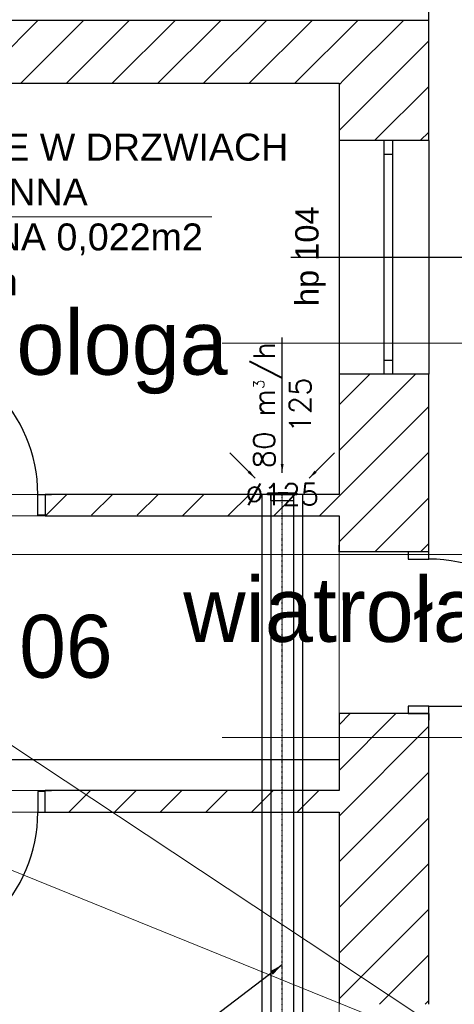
# Model space of a CAD drawing. Header units: millimetres. Extents: x -40063 to 512011, y 350190 to 687060.
# Tile 198 of 256: x 176163 to 178585, y 607027 to 612511. Entities that reach past the tile are written whole.
import ezdxf

# ---------------------------------------------------------------- set-up
doc = ezdxf.new("R2010")
doc.units = ezdxf.units.MM
doc.linetypes.add('DASHDOT', pattern=[1, 0.5, -0.25, 0, -0.25])
doc.linetypes.add('DASHED', pattern=[0.75, 0.5, -0.25])
doc.layers.get('0').update_dxf_attribs({"color": 8})
for name, color, linetype in [('2D - Ogólne', 8, 'Continuous'), ('Elementy Modelu - Strefy', 8, 'Continuous'), ('FLUID-W1', 7, 'Continuous'), ('FLUID-W1-120-ARRGR', 7, 'Continuous'), ('FLUID-W1-120-DIM', 7, 'Continuous'), ('FLUID-W1-120-INF', 7, 'Continuous'), ('FLUID-W1-INS', 7, 'Continuous'), ('FLUID-W1-SYM', 7, 'Continuous'), ('J_opis pomieszczeń', 8, 'Continuous'), ('Konstrukcja - Ściany zew', 8, 'Continuous'), ('X_ref', 8, 'Continuous')]:
    doc.layers.add(name, color=color, linetype=linetype)
doc.layers.add('_IS_WM_OPIS', color=7, linetype='Continuous', lineweight=9)
doc.layers.add('FLUID-BILANSE', color=150, linetype='Continuous', lineweight=18)
doc.styles.add('ARIAL', font='Arial', dxfattribs={"height": 1})
doc.styles.add('FDBES', font='simplex.shx')
doc.styles.add('GENERATED_STYLE_1', font='arial.ttf')
doc.styles.add('GENERATED_STYLE_2', font='txt')
doc.dimstyles.new('FDBES', dxfattribs={"dimscale": 50, "dimtxt": 4, "dimasz": 2.5, "dimexe": 0.8, "dimexo": 2, "dimgap": 1, "dimtad": 1, "dimdsep": 46, "dimtxsty": 'FDBES', "dimcen": 2.5, "dimclrd": 4, "dimclre": 5, "dimadec": 0, "dimazin": 0, "dimtfac": 1, "dimtmove": 0, "dimatfit": 3, "dimfxl": 1, "dimarcsym": 0})

# ---------------------------------------------------------------- blocks, each defined once
blk = doc.blocks.new('*U14609')
at = {"color": 0, "linetype": 'ByBlock', "lineweight": -2}
for p, q in [((-79.4, 0), (-81, 0)), ((-81, 0, 7), (-81, 0, 0)), ((-81, 0, 7), (81, 0, 7)), ((79.4, 0), (-79.4, 0)), ((-62.5, 0, 0), (-62.5, 0, -35)), ((62.5, 0, -35), (-62.5, 0, -35)), ((62.5, 0, -35), (62.5, 0, 0)), ((81, 0), (79.4, 0)), ((81, 0, 0), (81, 0, 7))]:
    blk.add_line(p, q, dxfattribs=at)
at = {"color": 0, "linetype": 'ByBlock', "lineweight": -2, "extrusion": (0, -1, 0)}
blk.add_ellipse((0, 0, 7), major_axis=(-57.5, 0), ratio=0.052174, start_param=3.141593, end_param=4.712389, dxfattribs=at)
at = {"color": 0, "linetype": 'ByBlock', "lineweight": -2}
blk.add_open_spline([(0, 0, 10), (-0.9, 0, 10), (-2.6, 0, 10), (-5.2, 0, 10), (-7.7, 0, 10), (-10.3, 0, 10), (-12.8, 0, 9.9), (-15.3, 0, 9.9), (-17.8, 0, 9.9), (-20.2, 0, 9.8), (-22.6, 0, 9.8), (-24.9, 0, 9.7), (-27.2, 0, 9.6), (-29.5, 0, 9.6), (-31.7, 0, 9.5), (-33.8, 0, 9.4), (-35.8, 0, 9.3), (-37.8, 0, 9.3), (-39.7, 0, 9.2), (-41.5, 0, 9.1), (-43.3, 0, 9), (-44.9, 0, 8.9), (-46.5, 0, 8.8), (-48, 0, 8.7), (-49.3, 0, 8.5), (-50.6, 0, 8.4), (-51.8, 0, 8.3), (-52.8, 0, 8.2), (-53.8, 0, 8.1), (-54.7, 0, 7.9), (-55.4, 0, 7.8), (-56, 0, 7.7), (-56.5, 0, 7.5), (-57, 0, 7.4), (-57.2, 0, 7.3), (-57.4, 0, 7.2), (-57.5, 0, 7), (-57.5, 0, 7)], degree=3, knots=[0, 0, 0, 0, 2.58008, 5.154317, 7.718812, 10.266754, 12.795212, 15.297385, 17.769374, 20.205317, 22.600366, 24.950635, 27.250286, 29.496385, 31.682118, 33.804615, 35.858949, 37.842299, 39.748761, 41.575437, 43.319495, 44.976053, 46.543149, 48.017086, 49.394878, 50.673607, 51.850651, 52.925102, 53.894136, 54.75511, 55.508408, 56.152697, 56.686802, 57.111427, 57.429949, 57.649302, 57.795868, 57.795868, 57.795868, 57.795868], dxfattribs=at)
blk = doc.blocks.new('*U14718')
at = {"color": 1, "linetype": 'Continuous', "lineweight": -2}
for p, q in [((-2620, 62.5), (-2620, 0)), ((2620, 0), (2620, 62.5)), ((-2620, 0), (-2620, -62.5)), ((2620, -62.5), (2620, 0))]:
    blk.add_line(p, q, dxfattribs=at)
at = {"color": 0, "linetype": 'ByBlock', "lineweight": -2}
for p, q in [((2620, 62.5), (-2620, 62.5)), ((2620, -62.5), (-2620, -62.5))]:
    blk.add_line(p, q, dxfattribs=at)
at = {"layer": 'FLUID-W1-INS', "color": 1, "linetype": 'DASHED', "lineweight": -3}
for p, q in [((2620, 112.5), (-2607.6, 112.5)), ((2620, 62.5), (2620, 112.5)), ((-2620, 100), (-2620, 62.5)), ((-2620, -62.5), (-2620, -112.5)), ((2620, -112.5), (2620, -62.5)), ((2620, -112.5), (-2620, -112.5))]:
    blk.add_line(p, q, dxfattribs=at)
at = {"layer": 'FLUID-W1-SYM', "color": 1, "linetype": 'DASHDOT', "lineweight": -3}
blk.add_line((-2620, 0), (2620, 0), dxfattribs=at)
blk = doc.blocks.new('fdgdfg')
at = {"layer": '2D - Ogólne', "linetype": 'Continuous'}
blk.add_line((-165240.3, 456119.9), (-165240.3, 467381.4), dxfattribs=at)
at = {"layer": 'Elementy Modelu - Strefy', "linetype": 'Continuous', "lineweight": 0}
for p, q in [((-165740.3, 455769.9), (-170640.3, 455769.9)), ((-165740.3, 453479.9), (-165740.3, 455769.9)), ((-170640.3, 453479.9), (-165740.3, 453479.9)), ((-168400.3, 453359.9), (-165740.3, 453359.9)), ((-165740.3, 453359.9), (-165740.3, 451829.9)), ((-165740.3, 451829.9), (-168400.3, 451829.9)), ((-165740.3, 451709.9), (-170640.3, 451709.9)), ((-165740.3, 447739.9), (-165740.3, 451709.9))]:
    blk.add_line(p, q, dxfattribs=at)
at = {"layer": 'Konstrukcja - Ściany zew', "linetype": 'Continuous'}
for p, q in [((-165240.3, 456119.9), (-169310.3, 456119.9)), ((-167767.9, 455769.9), (-167417.9, 456119.9)), ((-167513.3, 455769.9), (-167163.3, 456119.9)), ((-167258.8, 455769.9), (-166908.8, 456119.9)), ((-167004.2, 455769.9), (-166654.2, 456119.9)), ((-166749.7, 455769.9), (-166399.7, 456119.9)), ((-166495.1, 455769.9), (-166145.1, 456119.9)), ((-166240.6, 455769.9), (-165890.6, 456119.9)), ((-165986, 455769.9), (-165636, 456119.9)), ((-165710.9, 455790.4), (-165381.4, 456119.9)), ((-165240.3, 455449.9), (-165240.3, 456119.9)), ((-165740.3, 455506.5), (-165240.3, 456006.5)), ((-169310.3, 455769.9), (-165740.3, 455769.9)), ((-165740.3, 455761.1), (-165710.9, 455790.4)), ((-165740.3, 455769.9), (-165740.3, 455449.9)), ((-165542.3, 455449.9), (-165240.3, 455751.9)), ((-165287.8, 455449.9), (-165240.3, 455497.4)), ((-165490.3, 455449.9), (-165740.3, 455449.9)), ((-165740.3, 455449.9), (-165740.3, 454149.9)), ((-165440.3, 455449.9), (-165490.3, 455449.9)), ((-165490.3, 455449.9), (-165490.3, 455374.9)), ((-165440.3, 455449.9), (-165490.3, 455449.9)), ((-165240.3, 455449.9), (-165440.3, 455449.9)), ((-165440.3, 455374.9), (-165440.3, 455449.9)), ((-165240.3, 455449.9), (-165240.3, 454149.9)), ((-165490.3, 455374.9), (-165440.3, 455374.9)), ((-165490.3, 455374.9), (-165490.3, 454224.9)), ((-165440.3, 454224.9), (-165440.3, 455374.9)), ((-164600.4, 454799.9), (-166008.5, 454799.9)), ((-165440.3, 454224.9), (-165490.3, 454224.9)), ((-165490.3, 454224.9), (-165490.3, 454149.9)), ((-165440.3, 454149.9), (-165440.3, 454224.9)), ((-165740.3, 453979.2), (-165569.5, 454149.9)), ((-165740.3, 453724.6), (-165315, 454149.9)), ((-165490.3, 454149.9), (-165740.3, 454149.9)), ((-165740.3, 454149.9), (-165740.3, 453479.9)), ((-165440.3, 454149.9), (-165490.3, 454149.9)), ((-165440.3, 454149.9), (-165490.3, 454149.9)), ((-165240.3, 454149.9), (-165440.3, 454149.9)), ((-165240.3, 453159.9), (-165240.3, 454149.9)), ((-165740.3, 453470), (-165240.3, 453970)), ((-165740.3, 453215.5), (-165240.3, 453715.5)), ((-167418.6, 453364.9), (-167418.6, 453479.9)), ((-167418.6, 453479.9), (-167378.6, 453479.9)), ((-167378.6, 453479.9), (-167341.6, 453479.9)), ((-167378.6, 453479.9), (-167378.6, 453364.9)), ((-165740.3, 453479.9), (-167378.6, 453479.9)), ((-167378.6, 453479.9), (-167378.6, 453364.9)), ((-167378.6, 453479.9), (-167378.6, 453364.9)), ((-167378.6, 453479.9), (-167341.6, 453479.9)), ((-167372.8, 453364.9), (-167257.8, 453479.9)), ((-167119, 453364.1), (-167003.2, 453479.9)), ((-166865.2, 453363.3), (-166748.6, 453479.9)), ((-166611.4, 453362.5), (-166494.1, 453479.9)), ((-166357.6, 453361.8), (-166239.5, 453479.9)), ((-166103.9, 453361), (-165985, 453479.9)), ((-165850.1, 453360.2), (-165740.3, 453470)), ((-165541.3, 453159.9), (-165240.3, 453460.9)), ((-167378.6, 453364.9), (-167418.6, 453364.9)), ((-167378.6, 453364.9), (-167378.6, 453359.9)), ((-167378.6, 453364.9), (-167378.6, 453359.9)), ((-167378.6, 453359.9), (-167341.6, 453359.9)), ((-167378.6, 453359.9), (-165740.3, 453359.9)), ((-167378.6, 453359.9), (-167341.6, 453359.9)), ((-165740.3, 453359.9), (-165740.3, 453159.9)), ((-165740.3, 453159.9), (-165740.3, 453196.9)), ((-165740.3, 453159.9), (-165740.3, 453196.9)), ((-165286.7, 453159.9), (-165240.3, 453206.4)), ((-165240.3, 453159.9), (-165240.3, 453196.9)), ((-165240.3, 453159.9), (-165240.3, 453196.9)), ((-165355.3, 453159.9), (-165740.3, 453159.9)), ((-165355.3, 453159.9), (-165740.3, 453159.9)), ((-165240.3, 453159.9), (-165355.3, 453159.9)), ((-165355.3, 453159.9), (-165355.3, 453119.9)), ((-165240.3, 453159.9), (-165355.3, 453159.9)), ((-165240.3, 453159.9), (-165355.3, 453159.9)), ((-165240.3, 453119.9), (-165240.3, 453159.9)), ((-165355.3, 453119.9), (-165240.3, 453119.9)), ((-165240.3, 452299.9), (-165355.3, 452299.9)), ((-165355.3, 452299.9), (-165355.3, 452259.9)), ((-165240.3, 452259.9), (-165240.3, 452299.9)), ((-165240.3, 452299.9), (-164420.3, 452299.9)), ((-165740.3, 452197.2), (-165677.6, 452259.9)), ((-165740.3, 451942.7), (-165423.1, 452259.9)), ((-165740.3, 452259.9), (-165740.3, 452222.9)), ((-165355.3, 452259.9), (-165740.3, 452259.9)), ((-165740.3, 452259.9), (-165740.3, 451829.9)), ((-165355.3, 452259.9), (-165740.3, 452259.9)), ((-165740.3, 452259.9), (-165740.3, 452222.9)), ((-165240.3, 452259.9), (-165355.3, 452259.9)), ((-165355.3, 452259.9), (-165240.3, 452259.9)), ((-165240.3, 452259.9), (-165355.3, 452259.9)), ((-165240.3, 452259.9), (-165240.3, 452222.9)), ((-165240.3, 450639.9), (-165240.3, 452259.9)), ((-165240.3, 452259.9), (-165240.3, 452222.9)), ((-165740.3, 451688.1), (-165240.3, 452188.1)), ((-165740.3, 452001.6), (-168400.3, 452001.6)), ((-165740.3, 451433.6), (-165240.3, 451933.6)), ((-167378.6, 451824.9), (-167418.6, 451824.9)), ((-167418.6, 451824.9), (-167418.6, 451709.9)), ((-167378.6, 451829.9), (-167341.6, 451829.9)), ((-167378.6, 451824.9), (-167378.6, 451829.9)), ((-165740.3, 451829.9), (-167378.6, 451829.9)), ((-167378.6, 451824.9), (-167378.6, 451829.9)), ((-167378.6, 451829.9), (-167341.6, 451829.9)), ((-167378.6, 451709.9), (-167378.6, 451824.9)), ((-167378.6, 451709.9), (-167378.6, 451824.9)), ((-167378.6, 451709.9), (-167378.6, 451824.9)), ((-167245.9, 451709.9), (-167125.9, 451829.9)), ((-166991.3, 451709.9), (-166871.3, 451829.9)), ((-166736.7, 451709.9), (-166616.7, 451829.9)), ((-166482.2, 451709.9), (-166362.2, 451829.9)), ((-166227.6, 451709.9), (-166107.6, 451829.9)), ((-165973.1, 451709.9), (-165853.1, 451829.9)), ((-167418.6, 451709.9), (-167378.6, 451709.9)), ((-167378.6, 451709.9), (-167341.6, 451709.9)), ((-167378.6, 451709.9), (-165740.3, 451709.9)), ((-167378.6, 451709.9), (-167341.6, 451709.9)), ((-165740.3, 451709.9), (-165740.3, 450639.9)), ((-165740.3, 451179), (-165240.3, 451679)), ((-165740.3, 450924.5), (-165240.3, 451424.5)), ((-165740.3, 450669.9), (-165240.3, 451169.9)), ((-165515.7, 450639.9), (-165240.3, 450915.3)), ((-165261.2, 450639.9), (-165240.3, 450660.8))]:
    blk.add_line(p, q, dxfattribs=at)
for centre, start, end in [((-168238.6, 453479.9), 0, 90), ((-165240.3, 452299.9), 0, 90), ((-168238.6, 451709.9), 270, 0)]:
    blk.add_arc(centre, 820, start, end, dxfattribs=at)
at = {"layer": 'Elementy Modelu - Strefy', "lineweight": 13, "style": 'GENERATED_STYLE_2'}
blk.add_text('0.06', height=350, dxfattribs=at).set_placement((-167912.8, 452458.9))
at = {"layer": 'J_opis pomieszczeń', "linetype": 'Continuous', "style": 'GENERATED_STYLE_2'}
for s, height, p in [('gabinet psychologa', 359.986, (-170508.5, 454146.5)), ('wiatrołap', 359.99, (-166608.5, 452658.5))]:
    blk.add_text(s, height=height, dxfattribs=at).set_placement(p)
at = {"layer": 'Konstrukcja - Ściany zew', "insert": (-165815.4, 454528.3), "char_height": 130, "attachment_point": 7, "rotation": 90, "style": 'GENERATED_STYLE_1'}
blk.add_mtext('{hp 104}', dxfattribs=at)
blk = doc.blocks.new('*U3074')
at = {"color": 7, "insert": (0, 377.1), "char_height": 120, "attachment_point": 5, "rotation": 90, "style": 'FDBES'}
blk.add_mtext('80 m{\\A2;\\H0.5x;3}/h\\P125', dxfattribs=at)
at = {"color": 7}
blk.add_leader([(0, 0), (0, 754.3)], dimstyle='FDBES', override={"dimscale": 20, "dimclrd": 7}, dxfattribs=at)
blk = doc.blocks.new('*U3075')
at = {"color": 7}
blk.add_leader([(0, 0), (-141.4, 141.4)], dimstyle='FDBES', override={"dimscale": 20, "dimclrd": 7}, dxfattribs=at)
blk = doc.blocks.new('*U3076')
at = {"color": 7}
blk.add_leader([(0, 0), (141.4, 141.4)], dimstyle='FDBES', override={"dimscale": 20, "dimclrd": 7}, dxfattribs=at)
blk = doc.blocks.new('*U14367')
at = {"color": 7, "lineweight": -2}
blk.add_lwpolyline([(-1363.6, -503.4), (-287, -503.4), (-287, -751.4), (-1363.6, -751.4)], close=True, dxfattribs=at)
at = {"color": 7, "insert": (-825.3, -627.4), "char_height": 120, "attachment_point": 5, "line_spacing_factor": 1.1, "style": 'FDBES'}
blk.add_mtext('OK 3.00 m', dxfattribs=at)
at = {"color": 7}
blk.add_leader([(0, 0), (-662.2, -503.4)], dimstyle='FDBES', override={"dimscale": 30, "dimclrd": 7, "dimclre": 7}, dxfattribs=at)

msp = doc.modelspace()

# ---------------------------------------------------------------- linework, layer by layer
at = {"layer": '_IS_WM_OPIS', "color": 6}
msp.add_lwpolyline([(175002.37129, 611413.12438), (177233.32015, 611413.12438)], dxfattribs=at)
at = {"layer": '_IS_WM_OPIS', "color": 7}
for points in [[(178827.00699, 606676.32676), (172792.3447, 610671.5303)], [(178827.00699, 606676.32676), (173542.3447, 608818.48106)]]:
    msp.add_lwpolyline(points, dxfattribs=at)
at = {"layer": 'FLUID-BILANSE'}
for p, q in [((177291.46336, 610710.52062), (178790.83127, 610710.52062)), ((174911.46336, 609533.31542), (178790.83127, 609533.31542)), ((177291.46336, 608513.63898), (178790.83127, 608513.63898))]:
    msp.add_line(p, q, dxfattribs=at)

# ---------------------------------------------------------------- block references
at = {"layer": 'FLUID-W1', "color": 1, "linetype": 'Continuous', "rotation": 90}
msp.add_blockref('*U14718', (177625.30865, 607247.40939, 2997.5), dxfattribs=at)
at = {"layer": 'FLUID-W1', "color": 1, "linetype": 'Continuous', "extrusion": (0, 1, 6.12323e-17), "rotation": 360}
msp.add_blockref('*U14609', (-177625.30865, 2997.5, 609867.46368), dxfattribs=at)
at = {"layer": 'FLUID-W1-120-ARRGR', "rotation": 360}
for name, p in [('*U3074', (177625.30865, 609987.46368, 2997.5)), ('*U3075', (177474.59797, 609958.17436, 2997.5)), ('*U3076', (177776.01933, 609958.17436, 2997.5))]:
    msp.add_blockref(name, p, dxfattribs=at)
at = {"layer": 'FLUID-W1-120-INF', "linetype": 'ByBlock'}
msp.add_blockref('*U14367', (177625.30865, 607247.40939, 2997.5), dxfattribs=at)
at = {"layer": 'X_ref'}
msp.add_blockref('fdgdfg', (343682.59614, 156387.58931), dxfattribs=at)

# ---------------------------------------------------------------- texts
at = {"layer": '_IS_WM_OPIS', "color": 7, "insert": (175063.99766, 611876.46308), "char_height": 150, "width": 2605.2948608, "attachment_point": 1, "rotation": 0, "style": 'ARIAL'}
msp.add_mtext('PODCIECIE W DRZWIACH \\PPOW. CZYNNA WYMAGANA 0,022m2\\PV = 50 m³/h', dxfattribs=at)
at = {"layer": 'FLUID-W1-120-DIM', "color": 7, "insert": (177625.30865, 609867.40939, 2997.5), "char_height": 120, "attachment_point": 5, "style": 'FDBES'}
msp.add_mtext('∅125\\P', dxfattribs=at)

doc.saveas('drawing.dxf')
